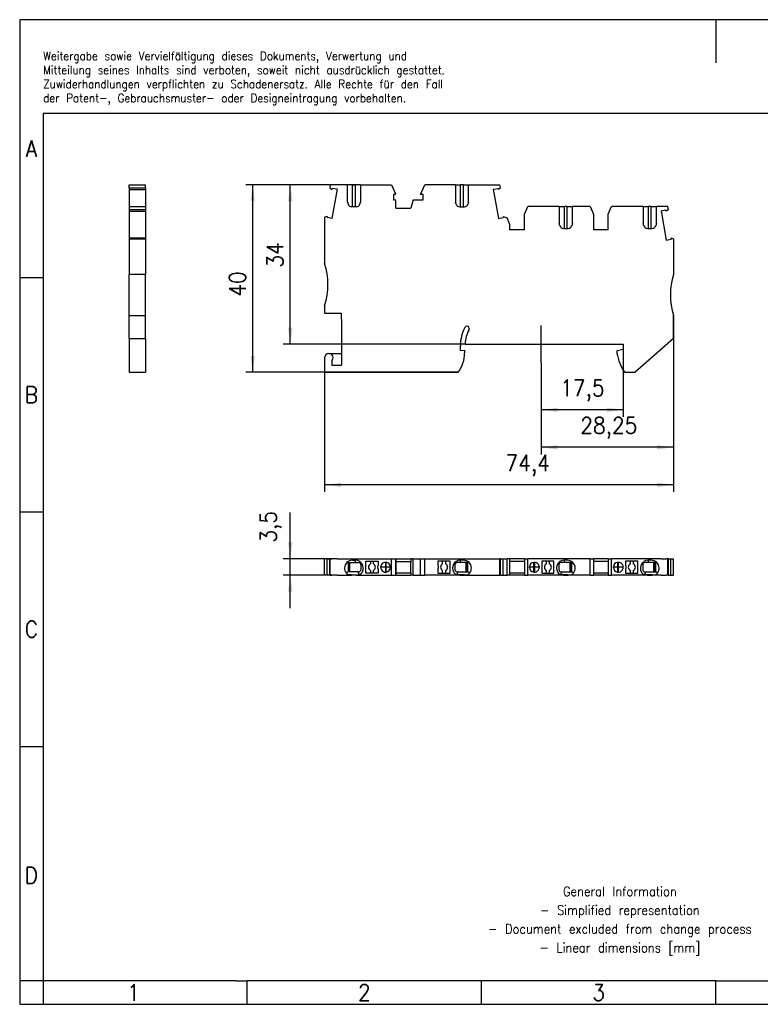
# Model space of a CAD drawing. Header units: millimetres. Extents: x -227 to 70, y -10 to 200.
# Tile 1 of 5: x -227 to -69, y -10 to 200. Entities that reach past the tile are written whole.
import ezdxf

# ---------------------------------------------------------------- set-up
doc = ezdxf.new("R2010")
doc.units = ezdxf.units.MM
doc.linetypes.add('DOT_CENTER', pattern=[14, 12, -1, 0, -1])
doc.layers.add('1', color=7, linetype='Continuous')
doc.styles.add('CONVERTER_11', font='txt.shx', dxfattribs={"width": 0.9})
doc.dimstyles.new('ME10_DIM_10', dxfattribs={"dimtxt": 3.5, "dimasz": 3.5, "dimexe": 1.5, "dimexo": 0, "dimgap": 1.5, "dimtad": 1, "dimdec": 4, "dimdsep": 46, "dimtxsty": 'CONVERTER_11', "dimsah": 1, "dimcen": 0.09, "dimclrd": 2, "dimclre": 2, "dimclrt": 3, "dimadec": 0, "dimazin": 0, "dimtfac": 1, "dimtdec": 4, "dimtix": 1, "dimtmove": 0, "dimatfit": 3, "dimfxl": 1, "dimtolj": 1, "dimtzin": 0, "dimarcsym": 0})
doc.dimstyles.new('ME10_DIM_11', dxfattribs={"dimtxt": 3.5, "dimasz": 3.5, "dimexe": 1.5, "dimexo": 0, "dimgap": 1.5, "dimtad": 1, "dimdec": 4, "dimdsep": 46, "dimtxsty": 'CONVERTER_11', "dimsah": 1, "dimcen": 0.09, "dimclrd": 2, "dimclre": 2, "dimclrt": 3, "dimadec": 0, "dimazin": 0, "dimtfac": 1, "dimtdec": 4, "dimtix": 1, "dimtmove": 0, "dimatfit": 3, "dimfxl": 1, "dimtolj": 1, "dimtzin": 0, "dimarcsym": 0})
doc.dimstyles.new('ME10_DIM_12', dxfattribs={"dimtxt": 3.5, "dimasz": 3.5, "dimexe": 1.5, "dimexo": 0, "dimgap": 1.5, "dimtad": 1, "dimdec": 4, "dimdsep": 46, "dimtxsty": 'CONVERTER_11', "dimsah": 1, "dimcen": 0.09, "dimclrd": 2, "dimclre": 2, "dimclrt": 3, "dimadec": 0, "dimazin": 0, "dimtfac": 1, "dimtdec": 4, "dimtix": 1, "dimtmove": 0, "dimatfit": 3, "dimfxl": 1, "dimtolj": 1, "dimtzin": 0, "dimarcsym": 0})
doc.dimstyles.new('ME10_DIM_13', dxfattribs={"dimtxt": 3.5, "dimasz": 3.5, "dimexe": 1.5, "dimexo": 0, "dimgap": 1.5, "dimtad": 1, "dimdec": 4, "dimdsep": 46, "dimtxsty": 'CONVERTER_11', "dimsah": 1, "dimcen": 0.09, "dimclrd": 2, "dimclre": 2, "dimclrt": 3, "dimadec": 0, "dimazin": 0, "dimtfac": 1, "dimtdec": 4, "dimtix": 1, "dimtmove": 0, "dimatfit": 3, "dimfxl": 1, "dimtolj": 1, "dimtzin": 0, "dimarcsym": 0})
doc.dimstyles.new('ME10_DIM_14', dxfattribs={"dimtxt": 3.5, "dimasz": 3.5, "dimexe": 1.5, "dimexo": 0, "dimgap": 1.5, "dimtad": 1, "dimdec": 4, "dimdsep": 46, "dimtxsty": 'CONVERTER_11', "dimsah": 1, "dimcen": 0.09, "dimclrd": 2, "dimclre": 2, "dimclrt": 3, "dimadec": 0, "dimazin": 0, "dimtfac": 1, "dimtdec": 4, "dimtix": 1, "dimtmove": 0, "dimatfit": 3, "dimfxl": 1, "dimtolj": 1, "dimtzin": 0, "dimarcsym": 0})
doc.dimstyles.new('ME10_DIM_15', dxfattribs={"dimtxt": 3.5, "dimasz": 3.5, "dimexe": 1.5, "dimexo": 0, "dimgap": 1.5, "dimtad": 1, "dimdec": 4, "dimdsep": 46, "dimtxsty": 'CONVERTER_11', "dimsah": 1, "dimcen": 0.09, "dimclrd": 2, "dimclre": 2, "dimclrt": 3, "dimadec": 0, "dimazin": 0, "dimtfac": 1, "dimtdec": 4, "dimtix": 1, "dimtmove": 0, "dimatfit": 3, "dimfxl": 1, "dimtolj": 1, "dimtzin": 0, "dimarcsym": 0})

# ---------------------------------------------------------------- blocks, each defined once
blk = doc.blocks.new('PTIO_1_5_S_3-select__1', base_point=(-161.72, 81.73))
at = {"color": 7, "linetype": 'Continuous'}
for p, q in [((-161.17, 85.23), (-161.72, 85.23)), ((-161.72, 81.73), (-161.72, 85.23)), ((-161.17, 85.23), (-160.63, 85.23)), ((-161.17, 81.73), (-161.17, 85.23)), ((-160.52, 85.23), (-160.63, 85.23)), ((-160.63, 81.73), (-160.63, 85.23)), ((-160.52, 85.23), (-160.16, 85.23)), ((-160.52, 81.73), (-160.52, 85.23)), ((-159.06, 85.23), (-160.16, 85.23)), ((-159.06, 85.23), (-147.46, 85.23)), ((-156.97, 84.43), (-156.67, 84.43)), ((-156.67, 84.43), (-156.67, 82.43)), ((-156.67, 84.43), (-156.52, 84.43)), ((-156.52, 82.43), (-156.52, 84.43)), ((-156.52, 84.43), (-156.37, 84.43)), ((-156.37, 84.43), (-155.17, 84.43)), ((-156.37, 82.43), (-156.37, 84.43)), ((-155.77, 84.93), (-155.17, 84.93)), ((-155.17, 84.43), (-154.47, 84.43)), ((-152.92, 82.13), (-152.92, 84.73)), ((-152.92, 84.73), (-151.93, 84.73)), ((-151.93, 84.73), (-151.93, 84.12)), ((-151.93, 84.73), (-151.33, 84.73)), ((-151.33, 84.12), (-151.33, 84.73)), ((-151.33, 84.73), (-150.32, 84.73)), ((-150.32, 84.73), (-150.32, 83.78)), ((-148.63, 82.39), (-148.63, 84.48)), ((-147.46, 81.73), (-147.46, 85.23)), ((-147.46, 85.23), (-146.63, 85.23)), ((-146.63, 85.23), (-146.63, 81.73)), ((-146.63, 85.23), (-146.52, 85.23)), ((-146.52, 85.23), (-146.52, 84.61)), ((-146.52, 85.23), (-143.36, 85.23)), ((-146.52, 84.61), (-146.52, 82.26)), ((-143.36, 84.61), (-146.52, 84.61)), ((-143.36, 85.23), (-143.36, 84.61)), ((-142.87, 85.23), (-143.36, 85.23)), ((-143.36, 82.26), (-143.36, 84.61)), ((-142.87, 81.73), (-142.87, 85.23)), ((-142.87, 85.23), (-141.27, 85.23)), ((-141.27, 81.73), (-141.27, 85.23)), ((-141.27, 85.23), (-140.74, 85.23)), ((-140.74, 85.23), (-140.35, 85.23)), ((-140.35, 81.73), (-140.35, 85.23)), ((-140.35, 85.23), (-125.77, 85.23)), ((-137.57, 84.73), (-137.57, 83.78)), ((-136.55, 84.73), (-137.57, 84.73)), ((-136.55, 84.12), (-136.55, 84.73)), ((-135.95, 84.73), (-136.55, 84.73)), ((-135.95, 84.73), (-135.95, 84.12)), ((-134.97, 84.73), (-135.95, 84.73)), ((-134.97, 82.13), (-134.97, 84.73)), ((-132.12, 84.93), (-132.72, 84.93)), ((-131.52, 84.43), (-132.72, 84.43)), ((-131.52, 82.43), (-131.52, 84.43)), ((-131.36, 84.43), (-131.52, 84.43)), ((-131.36, 82.43), (-131.36, 84.43)), ((-131.22, 84.43), (-131.36, 84.43)), ((-131.22, 84.43), (-131.22, 82.43)), ((-130.91, 84.43), (-131.22, 84.43)), ((-125.77, 85.23), (-124.67, 85.23)), ((-124.67, 85.23), (-124.32, 85.23)), ((-124.32, 81.73), (-124.32, 85.23)), ((-124.2, 85.23), (-124.32, 85.23)), ((-124.2, 81.73), (-124.2, 85.23)), ((-124.2, 85.23), (-123.67, 85.23)), ((-123.67, 81.73), (-123.67, 85.23)), ((-123.67, 85.23), (-122.81, 85.23)), ((-122.81, 81.73), (-122.81, 85.23)), ((-122.27, 85.23), (-122.81, 85.23)), ((-122.27, 85.23), (-122.27, 84.68)), ((-119.12, 85.23), (-122.27, 85.23)), ((-122.27, 84.68), (-122.27, 82.26)), ((-119.12, 84.68), (-122.27, 84.68)), ((-119.12, 85.23), (-119.12, 84.68)), ((-119.12, 85.23), (-118.4, 85.23)), ((-119.12, 84.68), (-119.12, 82.26)), ((-105.09, 85.23), (-118.4, 85.23)), ((-118.4, 81.73), (-118.4, 85.23)), ((-117.14, 84.47), (-117.14, 82.39)), ((-115.42, 84.73), (-115.42, 83.78)), ((-114.4, 84.73), (-115.42, 84.73)), ((-114.4, 84.12), (-114.4, 84.73)), ((-113.8, 84.73), (-114.4, 84.73)), ((-113.8, 84.73), (-113.8, 84.12)), ((-112.82, 84.73), (-113.8, 84.73)), ((-112.82, 82.13), (-112.82, 84.73)), ((-109.97, 84.93), (-110.57, 84.93)), ((-109.37, 84.43), (-110.57, 84.43)), ((-109.21, 84.43), (-109.37, 84.43)), ((-109.37, 82.43), (-109.37, 84.43)), ((-109.07, 84.43), (-109.21, 84.43)), ((-109.21, 82.43), (-109.21, 84.43)), ((-108.76, 84.43), (-109.07, 84.43)), ((-109.07, 84.43), (-109.07, 82.43)), ((-105.09, 81.73), (-105.09, 85.23)), ((-105.09, 85.23), (-104.37, 85.23)), ((-104.37, 85.23), (-104.37, 84.68)), ((-101.22, 85.23), (-104.37, 85.23)), ((-104.37, 84.68), (-104.37, 82.26)), ((-101.22, 84.68), (-104.37, 84.68)), ((-101.22, 85.23), (-101.22, 84.68)), ((-101.22, 85.23), (-100.5, 85.23)), ((-101.22, 84.68), (-101.22, 82.26)), ((-100.5, 81.73), (-100.5, 85.23)), ((-89.97, 85.23), (-100.5, 85.23)), ((-99.24, 84.47), (-99.24, 82.39)), ((-96.5, 84.73), (-97.52, 84.73)), ((-97.52, 84.73), (-97.52, 83.78)), ((-96.5, 84.12), (-96.5, 84.73)), ((-95.9, 84.73), (-96.5, 84.73)), ((-95.9, 84.73), (-95.9, 84.12)), ((-94.92, 84.73), (-95.9, 84.73)), ((-94.92, 82.13), (-94.92, 84.73)), ((-92.07, 84.93), (-92.67, 84.93)), ((-91.47, 84.43), (-92.67, 84.43)), ((-91.47, 82.43), (-91.47, 84.43)), ((-91.31, 84.43), (-91.47, 84.43)), ((-91.31, 82.43), (-91.31, 84.43)), ((-91.17, 84.43), (-91.31, 84.43)), ((-91.17, 84.43), (-91.17, 82.43)), ((-90.86, 84.43), (-91.17, 84.43)), ((-89.97, 85.23), (-88.87, 85.23)), ((-88.52, 85.23), (-88.87, 85.23)), ((-88.41, 85.23), (-88.52, 85.23)), ((-88.52, 81.73), (-88.52, 85.23)), ((-88.41, 81.73), (-88.41, 85.23)), ((-88.41, 85.23), (-87.87, 85.23)), ((-87.87, 81.73), (-87.87, 85.23)), ((-87.87, 85.23), (-87.82, 85.23)), ((-87.82, 85.23), (-87.32, 85.23)), ((-87.32, 81.73), (-87.32, 85.23)), ((-157.08, 82.16), (-156.76, 82.43)), ((-156.87, 81.73), (-156.87, 81.94)), ((-156.67, 82.43), (-156.76, 82.43)), ((-156.52, 82.43), (-156.67, 82.43)), ((-156.37, 82.43), (-156.52, 82.43)), ((-154.65, 82.43), (-156.37, 82.43)), ((-154.65, 82.43), (-154.47, 82.43)), ((-154.07, 81.94), (-154.07, 81.73)), ((-151.93, 82.13), (-152.92, 82.13)), ((-151.93, 82.75), (-151.93, 82.13)), ((-151.33, 82.13), (-151.93, 82.13)), ((-151.33, 82.13), (-151.33, 82.75)), ((-150.32, 82.13), (-151.33, 82.13)), ((-150.32, 83.78), (-150.42, 83.68)), ((-150.42, 83.68), (-150.42, 83.18)), ((-150.42, 83.18), (-150.32, 83.08)), ((-150.32, 83.08), (-150.32, 82.13)), ((-146.52, 82.26), (-146.52, 81.73)), ((-146.52, 82.26), (-143.36, 82.26)), ((-143.36, 82.26), (-143.36, 81.73)), ((-137.47, 83.68), (-137.57, 83.78)), ((-137.57, 83.08), (-137.47, 83.18)), ((-137.57, 83.08), (-137.57, 82.13)), ((-137.57, 82.13), (-136.55, 82.13)), ((-137.47, 83.18), (-137.47, 83.68)), ((-136.55, 82.13), (-136.55, 82.75)), ((-136.55, 82.13), (-135.95, 82.13)), ((-135.95, 82.75), (-135.95, 82.13)), ((-135.95, 82.13), (-134.97, 82.13)), ((-133.82, 81.94), (-133.82, 81.73)), ((-133.24, 82.43), (-131.52, 82.43)), ((-131.52, 82.43), (-131.36, 82.43)), ((-131.36, 82.43), (-131.22, 82.43)), ((-131.22, 82.43), (-131.13, 82.43)), ((-130.8, 82.16), (-131.13, 82.43)), ((-131.02, 81.73), (-131.02, 81.94)), ((-122.27, 82.26), (-119.12, 82.26)), ((-122.27, 82.26), (-122.27, 81.73)), ((-119.12, 82.26), (-119.12, 81.73)), ((-115.32, 83.68), (-115.42, 83.78)), ((-115.42, 83.08), (-115.32, 83.18)), ((-115.42, 83.08), (-115.42, 82.13)), ((-115.42, 82.13), (-114.4, 82.13)), ((-115.32, 83.18), (-115.32, 83.68)), ((-114.4, 82.13), (-114.4, 82.75)), ((-114.4, 82.13), (-113.8, 82.13)), ((-113.8, 82.75), (-113.8, 82.13)), ((-113.8, 82.13), (-112.82, 82.13)), ((-111.67, 81.94), (-111.67, 81.73)), ((-111.09, 82.43), (-109.37, 82.43)), ((-109.37, 82.43), (-109.21, 82.43)), ((-109.21, 82.43), (-109.07, 82.43)), ((-109.07, 82.43), (-108.98, 82.43)), ((-108.65, 82.16), (-108.98, 82.43)), ((-108.87, 81.73), (-108.87, 81.94)), ((-104.37, 82.26), (-104.37, 81.73)), ((-104.37, 82.26), (-101.22, 82.26)), ((-101.22, 82.26), (-101.22, 81.73)), ((-97.42, 83.68), (-97.52, 83.78)), ((-97.52, 83.08), (-97.42, 83.18)), ((-97.52, 83.08), (-97.52, 82.13)), ((-97.52, 82.13), (-96.5, 82.13)), ((-97.42, 83.18), (-97.42, 83.68)), ((-96.5, 82.13), (-96.5, 82.75)), ((-96.5, 82.13), (-95.9, 82.13)), ((-95.9, 82.75), (-95.9, 82.13)), ((-95.9, 82.13), (-94.92, 82.13)), ((-93.77, 81.94), (-93.77, 81.73)), ((-93.19, 82.43), (-91.47, 82.43)), ((-91.47, 82.43), (-91.31, 82.43)), ((-91.31, 82.43), (-91.17, 82.43)), ((-91.17, 82.43), (-91.08, 82.43)), ((-90.75, 82.16), (-91.08, 82.43)), ((-90.97, 81.73), (-90.97, 81.94)), ((-161.17, 81.73), (-161.72, 81.73)), ((-160.63, 81.73), (-161.17, 81.73)), ((-160.52, 81.73), (-160.63, 81.73)), ((-160.52, 81.73), (-160.16, 81.73)), ((-159.06, 81.73), (-160.16, 81.73)), ((-159.06, 81.73), (-156.87, 81.73)), ((-156.87, 81.73), (-156.74, 81.73)), ((-156.74, 81.73), (-155.97, 81.73)), ((-155.97, 81.8), (-156.69, 81.8)), ((-155.97, 81.8), (-154.96, 81.8)), ((-154.96, 81.73), (-155.97, 81.73)), ((-154.96, 81.8), (-154.25, 81.8)), ((-154.96, 81.73), (-154.2, 81.73)), ((-154.2, 81.73), (-154.07, 81.73)), ((-154.07, 81.73), (-147.46, 81.73)), ((-147.46, 81.73), (-146.63, 81.73)), ((-146.63, 81.73), (-146.52, 81.73)), ((-146.52, 81.73), (-143.36, 81.73)), ((-142.87, 81.73), (-143.36, 81.73)), ((-142.87, 81.73), (-141.27, 81.73)), ((-141.27, 81.73), (-140.74, 81.73)), ((-140.74, 81.73), (-140.35, 81.73)), ((-133.82, 81.73), (-140.35, 81.73)), ((-133.69, 81.73), (-133.82, 81.73)), ((-132.92, 81.73), (-133.69, 81.73)), ((-132.92, 81.8), (-133.64, 81.8)), ((-131.91, 81.8), (-132.92, 81.8)), ((-132.92, 81.73), (-131.91, 81.73)), ((-131.91, 81.8), (-131.2, 81.8)), ((-131.91, 81.73), (-131.87, 81.73)), ((-131.76, 81.73), (-131.87, 81.73)), ((-131.76, 81.73), (-131.15, 81.73)), ((-131.15, 81.73), (-131.02, 81.73)), ((-131.02, 81.73), (-125.77, 81.73)), ((-125.77, 81.73), (-124.67, 81.73)), ((-124.67, 81.73), (-124.32, 81.73)), ((-124.2, 81.73), (-124.32, 81.73)), ((-124.2, 81.73), (-123.67, 81.73)), ((-123.67, 81.73), (-122.81, 81.73)), ((-122.27, 81.73), (-122.81, 81.73)), ((-119.12, 81.73), (-122.27, 81.73)), ((-119.12, 81.73), (-118.4, 81.73)), ((-111.67, 81.73), (-118.4, 81.73)), ((-111.54, 81.73), (-111.67, 81.73)), ((-110.77, 81.73), (-111.54, 81.73)), ((-110.77, 81.8), (-111.49, 81.8)), ((-109.76, 81.8), (-110.77, 81.8)), ((-110.77, 81.73), (-109.76, 81.73)), ((-109.76, 81.8), (-109.05, 81.8)), ((-109, 81.73), (-109.76, 81.73)), ((-108.87, 81.73), (-109, 81.73)), ((-105.09, 81.73), (-108.87, 81.73)), ((-105.09, 81.73), (-104.37, 81.73)), ((-101.22, 81.73), (-104.37, 81.73)), ((-101.22, 81.73), (-100.5, 81.73)), ((-93.77, 81.73), (-100.5, 81.73)), ((-93.64, 81.73), (-93.77, 81.73)), ((-92.87, 81.73), (-93.64, 81.73)), ((-92.87, 81.8), (-93.59, 81.8)), ((-91.86, 81.8), (-92.87, 81.8)), ((-92.87, 81.73), (-91.86, 81.73)), ((-91.86, 81.8), (-91.15, 81.8)), ((-91.1, 81.73), (-91.86, 81.73)), ((-90.97, 81.73), (-91.1, 81.73)), ((-89.97, 81.73), (-90.97, 81.73)), ((-89.97, 81.73), (-88.87, 81.73)), ((-88.52, 81.73), (-88.87, 81.73)), ((-88.41, 81.73), (-88.52, 81.73)), ((-88.41, 81.73), (-87.87, 81.73)), ((-87.87, 81.73), (-87.82, 81.73)), ((-87.82, 81.73), (-87.32, 81.73))]:
    blk.add_line(p, q, dxfattribs=at)
at = {"color": 2, "linetype": 'Continuous'}
for p, q in [((-155.17, 84.43), (-155.17, 84.93)), ((-132.72, 84.43), (-132.72, 84.93)), ((-110.57, 84.43), (-110.57, 84.93)), ((-92.67, 84.43), (-92.67, 84.93)), ((-156.74, 81.84), (-156.74, 81.73)), ((-155.97, 81.8), (-155.97, 81.73)), ((-154.96, 81.8), (-154.96, 81.73)), ((-154.2, 81.84), (-154.2, 81.73)), ((-133.69, 81.84), (-133.69, 81.73)), ((-132.92, 81.8), (-132.92, 81.73)), ((-131.91, 81.8), (-131.91, 81.73)), ((-131.15, 81.84), (-131.15, 81.73)), ((-111.54, 81.84), (-111.54, 81.73)), ((-110.77, 81.8), (-110.77, 81.73)), ((-109.76, 81.8), (-109.76, 81.73)), ((-109, 81.84), (-109, 81.73)), ((-93.64, 81.84), (-93.64, 81.73)), ((-92.87, 81.8), (-92.87, 81.73)), ((-91.86, 81.8), (-91.86, 81.73)), ((-91.1, 81.84), (-91.1, 81.73))]:
    blk.add_line(p, q, dxfattribs=at)
at = {"color": 7, "linetype": 'Continuous'}
for centre, radius, start, end in [((-155.77, 83.23), 1.7, 135.0991, 219.2284), ((-155.77, 83.23), 1.7, 90, 135.0991), ((-155.17, 83.23), 1.7, 310.3202, 90), ((-154.47, 83.93), 0.5, 0, 90), ((-151.63, 83.43), 0.75, 113.5782, 246.4218), ((-151.63, 83.43), 0.75, 293.5782, 66.4218), ((-148.74, 83.43), 1.05, 83.9559, 276.0441), ((-148.74, 83.43), 1.05, 0, 83.9559), ((-136.25, 83.43), 0.75, 113.5782, 246.4218), ((-136.25, 83.43), 0.75, 293.5782, 66.4218), ((-132.72, 83.23), 1.7, 90, 229.6798), ((-133.42, 83.93), 0.5, 90, 180), ((-132.12, 83.23), 1.7, 44.9009, 90), ((-132.12, 83.23), 1.7, 320.7716, 44.9009), ((-116.99, 83.43), 1.05, 97.8411, 180), ((-116.99, 83.43), 1.05, 262.1589, 97.8411), ((-114.1, 83.43), 0.75, 113.5782, 246.4218), ((-114.1, 83.43), 0.75, 293.5782, 66.4218), ((-110.57, 83.23), 1.7, 90, 229.6798), ((-111.27, 83.93), 0.5, 90, 180), ((-109.97, 83.23), 1.7, 44.9009, 90), ((-109.97, 83.23), 1.7, 320.7716, 44.9009), ((-99.09, 83.43), 1.05, 97.8411, 180), ((-99.09, 83.43), 1.05, 262.1589, 97.8411), ((-96.2, 83.43), 0.75, 113.5782, 246.4218), ((-96.2, 83.43), 0.75, 293.5782, 66.4218), ((-92.67, 83.23), 1.7, 90, 229.6798), ((-93.37, 83.93), 0.5, 90, 180), ((-92.07, 83.23), 1.7, 44.9009, 90), ((-92.07, 83.23), 1.7, 320.7716, 44.9009), ((-155.77, 83.23), 1.7, 219.2284, 229.6798), ((-155.77, 83.23), 1.7, 229.6798, 235.2003), ((-154.47, 82.93), 0.5, 270, 0), ((-155.17, 83.23), 1.7, 304.7997, 310.3202), ((-148.74, 83.43), 1.05, 276.0441, 0), ((-133.42, 82.93), 0.5, 180, 270), ((-132.72, 83.23), 1.7, 229.6798, 235.2003), ((-132.12, 83.23), 1.7, 304.7997, 310.3202), ((-132.12, 83.23), 1.7, 310.3202, 320.7716), ((-116.99, 83.43), 1.05, 180, 262.1589), ((-111.27, 82.93), 0.5, 180, 270), ((-110.57, 83.23), 1.7, 229.6798, 235.2003), ((-109.97, 83.23), 1.7, 304.7997, 310.3202), ((-109.97, 83.23), 1.7, 310.3202, 320.7716), ((-99.09, 83.43), 1.05, 180, 262.1589), ((-93.37, 82.93), 0.5, 180, 270), ((-92.67, 83.23), 1.7, 229.6798, 235.2003), ((-92.07, 83.23), 1.7, 304.7997, 310.3202), ((-92.07, 83.23), 1.7, 310.3202, 320.7716)]:
    blk.add_arc(centre, radius, start, end, dxfattribs=at)
for points, knots in [([(-132.72, 84.43), (-132.78, 84.43), (-132.91, 84.43), (-133.09, 84.43), (-133.26, 84.43), (-133.37, 84.43), (-133.42, 84.43)], [0, 0, 0, 0, 0.194707, 0.3781952, 0.5456957, 0.7, 0.7, 0.7, 0.7]), ([(-110.57, 84.43), (-110.63, 84.43), (-110.76, 84.43), (-110.94, 84.43), (-111.11, 84.43), (-111.22, 84.43), (-111.27, 84.43)], [0, 0, 0, 0, 0.194707, 0.3781952, 0.5456957, 0.7, 0.7, 0.7, 0.7]), ([(-92.67, 84.43), (-92.73, 84.43), (-92.86, 84.43), (-93.04, 84.43), (-93.21, 84.43), (-93.32, 84.43), (-93.37, 84.43)], [0, 0, 0, 0, 0.194707, 0.3781952, 0.5456957, 0.7, 0.7, 0.7, 0.7]), ([(-154.25, 81.8), (-154.28, 81.86), (-154.35, 81.96), (-154.45, 82.12), (-154.55, 82.28), (-154.62, 82.38), (-154.65, 82.43)], [0, 0, 0, 0, 0.186489, 0.372979, 0.5745124, 0.7459637, 0.7459637, 0.7459637, 0.7459637]), ([(-153.97, 83.93), (-153.97, 83.9), (-153.97, 83.82), (-153.97, 83.71), (-153.97, 83.59), (-153.97, 83.47), (-153.97, 83.33), (-153.97, 83.2), (-153.97, 83.06), (-153.97, 82.98), (-153.97, 82.93)], [0, 0, 0, 0, 0.105835, 0.217601, 0.336729, 0.463301, 0.596913, 0.734019, 0.869655, 1, 1, 1, 1]), ([(-133.92, 83.93), (-133.92, 83.9), (-133.92, 83.82), (-133.92, 83.71), (-133.92, 83.59), (-133.92, 83.47), (-133.92, 83.33), (-133.92, 83.2), (-133.92, 83.06), (-133.92, 82.98), (-133.92, 82.93)], [0, 0, 0, 0, 0.105835, 0.217601, 0.336729, 0.463301, 0.596913, 0.734019, 0.869655, 1, 1, 1, 1]), ([(-133.24, 82.43), (-133.27, 82.38), (-133.33, 82.28), (-133.43, 82.12), (-133.54, 81.96), (-133.6, 81.86), (-133.64, 81.8)], [0, 0, 0, 0, 0.1714514, 0.3729848, 0.5594747, 0.7459637, 0.7459637, 0.7459637, 0.7459637]), ([(-133.42, 82.43), (-133.4, 82.43), (-133.37, 82.43), (-133.33, 82.43), (-133.28, 82.43), (-133.25, 82.43), (-133.24, 82.43)], [0, 0, 0, 0, 0.0434883, 0.0879416, 0.1334217, 0.1801554, 0.1801554, 0.1801554, 0.1801554]), ([(-111.77, 83.93), (-111.77, 83.9), (-111.77, 83.82), (-111.77, 83.71), (-111.77, 83.59), (-111.77, 83.47), (-111.77, 83.33), (-111.77, 83.2), (-111.77, 83.06), (-111.77, 82.98), (-111.77, 82.93)], [0, 0, 0, 0, 0.105835, 0.217601, 0.336729, 0.463301, 0.596913, 0.734019, 0.869655, 1, 1, 1, 1]), ([(-111.09, 82.43), (-111.12, 82.38), (-111.18, 82.28), (-111.28, 82.12), (-111.39, 81.96), (-111.45, 81.86), (-111.49, 81.8)], [0, 0, 0, 0, 0.1714514, 0.3729848, 0.5594747, 0.7459637, 0.7459637, 0.7459637, 0.7459637]), ([(-111.27, 82.43), (-111.25, 82.43), (-111.22, 82.43), (-111.18, 82.43), (-111.13, 82.43), (-111.1, 82.43), (-111.09, 82.43)], [0, 0, 0, 0, 0.0434883, 0.0879416, 0.1334217, 0.1801554, 0.1801554, 0.1801554, 0.1801554]), ([(-93.87, 83.93), (-93.87, 83.9), (-93.87, 83.82), (-93.87, 83.71), (-93.87, 83.59), (-93.87, 83.47), (-93.87, 83.33), (-93.87, 83.2), (-93.87, 83.06), (-93.87, 82.98), (-93.87, 82.93)], [0, 0, 0, 0, 0.105835, 0.217601, 0.336729, 0.463301, 0.596913, 0.734019, 0.869655, 1, 1, 1, 1]), ([(-93.19, 82.43), (-93.22, 82.38), (-93.28, 82.28), (-93.38, 82.12), (-93.49, 81.96), (-93.55, 81.86), (-93.59, 81.8)], [0, 0, 0, 0, 0.1714515, 0.3729848, 0.5594747, 0.7459637, 0.7459637, 0.7459637, 0.7459637]), ([(-93.37, 82.43), (-93.35, 82.43), (-93.32, 82.43), (-93.28, 82.43), (-93.23, 82.43), (-93.2, 82.43), (-93.19, 82.43)], [0, 0, 0, 0, 0.0434883, 0.0879416, 0.1334217, 0.1801554, 0.1801554, 0.1801554, 0.1801554]), ([(-156.74, 81.84), (-156.73, 81.83), (-156.73, 81.83), (-156.71, 81.82), (-156.7, 81.81), (-156.69, 81.81), (-156.69, 81.8)], [0, 0, 0, 0, 0.01386449, 0.02771691, 0.04462305, 0.06152397, 0.06152397, 0.06152397, 0.06152397]), ([(-154.2, 81.84), (-154.2, 81.83), (-154.21, 81.83), (-154.22, 81.82), (-154.23, 81.81), (-154.24, 81.81), (-154.25, 81.8)], [0, 0, 0, 0, 0.01385425, 0.02771696, 0.04462362, 0.06152397, 0.06152397, 0.06152397, 0.06152397]), ([(-133.69, 81.84), (-133.68, 81.83), (-133.68, 81.83), (-133.66, 81.82), (-133.65, 81.81), (-133.64, 81.81), (-133.64, 81.8)], [0, 0, 0, 0, 0.0138521, 0.02771696, 0.04461733, 0.06152397, 0.06152397, 0.06152397, 0.06152397]), ([(-131.15, 81.84), (-131.15, 81.83), (-131.16, 81.83), (-131.17, 81.82), (-131.18, 81.81), (-131.19, 81.81), (-131.2, 81.8)], [0, 0, 0, 0, 0.01385453, 0.02771691, 0.04461689, 0.06152397, 0.06152397, 0.06152397, 0.06152397]), ([(-111.54, 81.84), (-111.53, 81.83), (-111.53, 81.83), (-111.51, 81.82), (-111.5, 81.81), (-111.49, 81.81), (-111.49, 81.8)], [0, 0, 0, 0, 0.01386069, 0.02771696, 0.04462444, 0.06152409, 0.06152409, 0.06152409, 0.06152409]), ([(-109, 81.84), (-109, 81.83), (-109.01, 81.83), (-109.02, 81.82), (-109.03, 81.81), (-109.04, 81.81), (-109.05, 81.8)], [0, 0, 0, 0, 0.01386607, 0.02771691, 0.04462039, 0.06152397, 0.06152397, 0.06152397, 0.06152397]), ([(-93.64, 81.84), (-93.63, 81.83), (-93.63, 81.83), (-93.61, 81.82), (-93.6, 81.81), (-93.59, 81.81), (-93.59, 81.8)], [0, 0, 0, 0, 0.0138624, 0.02771696, 0.04461567, 0.06152397, 0.06152397, 0.06152397, 0.06152397]), ([(-91.1, 81.84), (-91.1, 81.83), (-91.11, 81.83), (-91.12, 81.82), (-91.13, 81.81), (-91.14, 81.81), (-91.15, 81.8)], [0, 0, 0, 0, 0.01385884, 0.02771691, 0.04462044, 0.06152397, 0.06152397, 0.06152397, 0.06152397])]:
    blk.add_open_spline(points, degree=3, knots=knots, dxfattribs=at)
at = {"layer": '1', "color": 2, "linetype": 'DOT_CENTER'}
for p, q in [((-148.74, 84.59), (-148.74, 82.28)), ((-116.99, 84.59), (-116.99, 82.28)), ((-99.09, 84.59), (-99.09, 82.28)), ((-147.59, 83.43), (-149.9, 83.43)), ((-115.84, 83.43), (-118.15, 83.43)), ((-97.94, 83.43), (-100.25, 83.43))]:
    blk.add_line(p, q, dxfattribs=at)
blk = doc.blocks.new('*D17')
at = {"layer": '1', "color": 2, "linetype": 'Continuous'}
for p, q in [((-169.06, 85.23), (-169.06, 95.12)), ((-159.06, 85.23), (-170.56, 85.23)), ((-169.06, 81.73), (-169.06, 85.23)), ((-159.06, 81.73), (-170.56, 81.73)), ((-169.06, 74.73), (-169.06, 81.73))]:
    blk.add_line(p, q, dxfattribs=at)
at = {"layer": '1', "color": 2}
for points in [[(-169.52, 88.73), (-168.6, 88.73), (-169.06, 85.23)], [(-168.6, 78.23), (-169.52, 78.23), (-169.06, 81.73)]]:
    blk.add_solid(points, dxfattribs=at)
at = {"layer": '1', "color": 3, "insert": (-170.91, 88.65), "char_height": 3.5, "attachment_point": 7, "rotation": 90, "line_spacing_factor": 0.60024, "style": 'CONVERTER_11'}
blk.add_mtext('3,5', dxfattribs=at)
blk = doc.blocks.new('PTIO_1_5_S_3-select__5', base_point=(-203.42, 125))
at = {"color": 7, "linetype": 'Continuous'}
for p, q in [((-203.42, 165), (-199.92, 165)), ((-203.42, 164.35), (-203.42, 165)), ((-203.42, 164.35), (-203.42, 164.04)), ((-203.42, 164.35), (-199.92, 164.35)), ((-203.42, 164.04), (-203.42, 163.96)), ((-203.42, 163.96), (-203.42, 160.4)), ((-203.42, 163.96), (-199.92, 163.96)), ((-199.92, 164.35), (-199.92, 165)), ((-199.92, 164.35), (-199.92, 164.04)), ((-199.92, 164.04), (-199.92, 163.96)), ((-199.92, 163.96), (-199.92, 160.4)), ((-203.42, 160.4), (-203.42, 159.74)), ((-203.42, 160.4), (-199.92, 160.4)), ((-203.42, 159.74), (-203.42, 159.44)), ((-203.42, 159.74), (-199.92, 159.74)), ((-199.92, 160.4), (-199.92, 159.74)), ((-199.92, 159.74), (-199.92, 159.44)), ((-203.42, 159.44), (-203.42, 159.36)), ((-203.42, 159.36), (-203.42, 153.66)), ((-203.42, 159.36), (-199.92, 159.36)), ((-199.92, 159.44), (-199.92, 159.36)), ((-199.92, 159.36), (-199.92, 153.66)), ((-203.42, 153.66), (-203.42, 153.46)), ((-203.42, 153.66), (-199.92, 153.66)), ((-203.42, 153.46), (-203.42, 153.21)), ((-203.42, 153.46), (-199.92, 153.46)), ((-199.92, 153.66), (-199.92, 153.46)), ((-199.92, 153.46), (-199.92, 153.21)), ((-203.42, 153.21), (-203.42, 145.88)), ((-199.92, 153.21), (-199.92, 145.88)), ((-203.42, 137.12), (-203.42, 145.88)), ((-199.92, 145.88), (-203.42, 145.88)), ((-199.92, 137.12), (-199.92, 145.88)), ((-203.42, 132.2), (-203.42, 137.12)), ((-203.42, 137.12), (-199.92, 137.12)), ((-199.92, 132.2), (-199.92, 137.12)), ((-203.42, 132.2), (-203.42, 125)), ((-203.42, 132.2), (-199.92, 132.2)), ((-199.92, 132.2), (-199.92, 125)), ((-203.42, 125), (-199.92, 125))]:
    blk.add_line(p, q, dxfattribs=at)
blk = doc.blocks.new('SA_Rechts1', base_point=(-201.67, 145))
blk.add_blockref('PTIO_1_5_S_3-select__5', (-203.42, 125))
blk = doc.blocks.new('PTIO_1_5_S_3-select__6', base_point=(-161.72, 125))
at = {"color": 7, "linetype": 'Continuous'}
for p, q in [((-160.52, 165), (-160.63, 164.35)), ((-160.63, 164.35), (-160.16, 163.96)), ((-156.87, 165), (-160.52, 165)), ((-160.16, 163.96), (-160.12, 164.22)), ((-159.06, 164.04), (-160.16, 157.81)), ((-159.06, 164.04), (-160.12, 164.22)), ((-156.87, 161.31), (-156.87, 165)), ((-155.77, 165), (-156.87, 165)), ((-155.77, 165), (-155.17, 165)), ((-154.07, 165), (-155.17, 165)), ((-154.07, 165), (-154.07, 161.31)), ((-154.07, 165), (-147.46, 165)), ((-147.46, 165), (-146.63, 163.1)), ((-141.27, 162.89), (-140.35, 165)), ((-133.82, 165), (-140.35, 165)), ((-133.82, 165), (-133.82, 161.31)), ((-133.82, 165), (-132.72, 165)), ((-132.12, 165), (-132.72, 165)), ((-132.12, 165), (-131.02, 165)), ((-131.02, 165), (-124.32, 165)), ((-131.02, 161.31), (-131.02, 165)), ((-125.77, 164.04), (-124.72, 164.22)), ((-125.77, 164.04), (-124.67, 157.81)), ((-124.67, 163.96), (-124.72, 164.22)), ((-124.2, 164.35), (-124.67, 163.96)), ((-124.2, 164.35), (-124.32, 165)), ((-146.63, 162.89), (-147.07, 162.89)), ((-147.07, 162.89), (-147.07, 161.82)), ((-147.07, 161.82), (-146.52, 161.82)), ((-146.63, 162.89), (-146.63, 163.1)), ((-146.52, 160), (-146.52, 161.82)), ((-142.87, 161.82), (-143.36, 160)), ((-142.87, 161.82), (-140.74, 161.82)), ((-140.74, 162.89), (-141.27, 162.89)), ((-140.74, 161.82), (-140.74, 162.89)), ((-156.87, 161.31), (-156.74, 160.87)), ((-155.77, 160.3), (-155.97, 160.3)), ((-155.17, 160.3), (-155.77, 160.3)), ((-154.96, 160.3), (-155.17, 160.3)), ((-154.2, 160.87), (-154.07, 161.31)), ((-146.52, 160), (-143.36, 160)), ((-133.69, 160.87), (-133.82, 161.31)), ((-132.92, 160.3), (-132.72, 160.3)), ((-132.72, 160.3), (-132.12, 160.3)), ((-132.12, 160.3), (-131.91, 160.3)), ((-131.02, 161.31), (-131.15, 160.87)), ((-119.12, 158.7), (-118.4, 160.4)), ((-111.67, 160.4), (-118.4, 160.4)), ((-111.67, 160.4), (-111.67, 156.71)), ((-111.67, 160.4), (-110.57, 160.4)), ((-109.97, 160.4), (-110.57, 160.4)), ((-109.97, 160.4), (-108.87, 160.4)), ((-105.09, 160.4), (-108.87, 160.4)), ((-108.87, 156.71), (-108.87, 160.4)), ((-105.09, 160.4), (-104.37, 158.7)), ((-101.22, 158.7), (-100.5, 160.4)), ((-93.77, 160.4), (-100.5, 160.4)), ((-93.77, 160.4), (-92.67, 160.4)), ((-93.77, 160.4), (-93.77, 156.71)), ((-92.07, 160.4), (-92.67, 160.4)), ((-92.07, 160.4), (-90.97, 160.4)), ((-88.52, 160.4), (-90.97, 160.4)), ((-90.97, 156.71), (-90.97, 160.4)), ((-89.97, 159.44), (-88.92, 159.62)), ((-88.87, 159.36), (-88.92, 159.62)), ((-88.41, 159.74), (-88.87, 159.36)), ((-88.41, 159.74), (-88.52, 160.4)), ((-161.17, 158.26), (-161.72, 158.06)), ((-161.72, 158.06), (-161.72, 148.2)), ((-161.17, 158.26), (-161.21, 157.99)), ((-160.16, 157.81), (-161.21, 157.99)), ((-124.67, 157.81), (-123.62, 157.99)), ((-123.67, 158.26), (-122.81, 157.95)), ((-123.67, 158.26), (-123.62, 157.99)), ((-122.27, 156.66), (-122.81, 157.95)), ((-119.12, 155.4), (-119.12, 158.7)), ((-104.37, 158.7), (-104.37, 155.4)), ((-101.22, 155.4), (-101.22, 158.7)), ((-89.97, 159.44), (-88.87, 153.21)), ((-122.27, 156.66), (-122.27, 155.4)), ((-111.54, 156.27), (-111.67, 156.71)), ((-110.77, 155.7), (-110.57, 155.7)), ((-110.57, 155.7), (-109.97, 155.7)), ((-109.97, 155.7), (-109.76, 155.7)), ((-108.87, 156.71), (-109, 156.27)), ((-93.64, 156.27), (-93.77, 156.71)), ((-92.87, 155.7), (-92.67, 155.7)), ((-92.67, 155.7), (-92.07, 155.7)), ((-92.07, 155.7), (-91.86, 155.7)), ((-90.97, 156.71), (-91.1, 156.27)), ((-119.12, 155.4), (-122.27, 155.4)), ((-101.22, 155.4), (-104.37, 155.4)), ((-88.87, 153.21), (-87.82, 153.39)), ((-87.87, 153.66), (-87.32, 153.46)), ((-87.87, 153.66), (-87.82, 153.39)), ((-87.32, 153.46), (-87.32, 145.88)), ((-161.72, 139.2), (-161.72, 137.6)), ((-161.72, 137.6), (-158.22, 137.6)), ((-158.22, 137.6), (-158.12, 134.95)), ((-87.32, 132.2), (-87.32, 137.12)), ((-158.12, 134.95), (-158.12, 129)), ((-132.77, 129.62), (-132.77, 130.7)), ((-131.76, 131), (-98.07, 131)), ((-98.07, 131), (-98.07, 129.9)), ((-87.32, 132.2), (-95.51, 125)), ((-160.82, 129), (-158.12, 129)), ((-158.12, 129), (-158.12, 126.5)), ((-132.77, 129.62), (-131.87, 129.7)), ((-131.87, 129.7), (-131.87, 129.14)), ((-98.07, 129.9), (-99.37, 129.55)), ((-99.37, 129.55), (-99.37, 129.1)), ((-161.72, 128.1), (-161.72, 125)), ((-160.22, 127.43), (-160.22, 126.5)), ((-160.22, 126.5), (-158.12, 126.5)), ((-161.72, 125), (-133.23, 125)), ((-97.71, 125), (-95.51, 125))]:
    blk.add_line(p, q, dxfattribs=at)
at = {"color": 2, "linetype": 'Continuous'}
for p, q in [((-155.77, 160.3), (-155.77, 165)), ((-155.17, 160.3), (-155.17, 165)), ((-132.72, 160.3), (-132.72, 165)), ((-132.12, 160.3), (-132.12, 165)), ((-110.57, 155.7), (-110.57, 160.4)), ((-109.97, 155.7), (-109.97, 160.4)), ((-92.67, 155.7), (-92.67, 160.4)), ((-92.07, 155.7), (-92.07, 160.4))]:
    blk.add_line(p, q, dxfattribs=at)
at = {"color": 7, "linetype": 'Continuous'}
for centre, radius, start, end in [((-155.97, 161.1), 0.8, 196.578, 270), ((-154.96, 161.1), 0.8, 270, 343.422), ((-132.92, 161.1), 0.8, 196.578, 270), ((-131.91, 161.1), 0.8, 270, 343.422), ((-110.77, 156.5), 0.8, 196.578, 270), ((-109.76, 156.5), 0.8, 270, 343.422), ((-92.87, 156.5), 0.8, 196.578, 270), ((-91.86, 156.5), 0.8, 270, 343.422), ((-176.03, 143.7), 15, 342.5424, 17.4576), ((-72.97, 141.5), 15, 163.0413, 196.9587), ((-124.47, 130.7), 8.3, 152.0988, 180), ((-131.36, 134.35), 0.5, 332.0988, 152.0988), ((-124.47, 130.7), 7.3, 152.0988, 177.6447), ((-160.82, 128.1), 0.9, 90, 180), ((-160.82, 128.1), 0.9, 311.8103, 90), ((-138.87, 129.14), 7, 323.7057, 360), ((-89.97, 130.52), 9.5, 188.5682, 215.4903)]:
    blk.add_arc(centre, radius, start, end, dxfattribs=at)
blk = doc.blocks.new('*D18')
at = {"layer": '1', "color": 2, "linetype": 'Continuous'}
for p, q in [((-98.07, 131), (-98.07, 115.5)), ((-115.57, 127), (-115.57, 115.5)), ((-98.07, 117), (-115.57, 117))]:
    blk.add_line(p, q, dxfattribs=at)
at = {"layer": '1', "color": 2}
for points in [[(-112.07, 117.46), (-112.07, 116.54), (-115.57, 117)], [(-101.57, 116.54), (-101.57, 117.46), (-98.07, 117)]]:
    blk.add_solid(points, dxfattribs=at)
at = {"layer": '1', "color": 3, "insert": (-111.47, 118.85), "char_height": 3.5, "attachment_point": 7, "rotation": 0.0001, "line_spacing_factor": 0.60024, "style": 'CONVERTER_11'}
blk.add_mtext('17,5', dxfattribs=at)
blk = doc.blocks.new('*D19')
at = {"layer": '1', "color": 2, "linetype": 'Continuous'}
for p, q in [((-87.32, 132.2), (-87.32, 107.5)), ((-115.57, 127), (-115.57, 107.5)), ((-87.32, 109), (-115.57, 109))]:
    blk.add_line(p, q, dxfattribs=at)
at = {"layer": '1', "color": 2}
for points in [[(-112.07, 109.46), (-112.07, 108.54), (-115.57, 109)], [(-90.82, 108.54), (-90.82, 109.46), (-87.32, 109)]]:
    blk.add_solid(points, dxfattribs=at)
at = {"layer": '1', "color": 3, "insert": (-107.18, 110.85), "char_height": 3.5, "attachment_point": 7, "rotation": 0.0001, "line_spacing_factor": 0.60024, "style": 'CONVERTER_11'}
blk.add_mtext('28,25', dxfattribs=at)
blk = doc.blocks.new('*D20')
at = {"layer": '1', "color": 2, "linetype": 'Continuous'}
for p, q in [((-87.32, 137.12), (-87.32, 99.5)), ((-161.72, 125), (-161.72, 99.5)), ((-87.32, 101), (-161.72, 101))]:
    blk.add_line(p, q, dxfattribs=at)
at = {"layer": '1', "color": 2}
for points in [[(-158.22, 101.46), (-158.22, 100.54), (-161.72, 101)], [(-90.82, 100.54), (-90.82, 101.46), (-87.32, 101)]]:
    blk.add_solid(points, dxfattribs=at)
at = {"layer": '1', "color": 3, "insert": (-123.13, 102.85), "char_height": 3.5, "attachment_point": 7, "rotation": 0.0001, "line_spacing_factor": 0.60024, "style": 'CONVERTER_11'}
blk.add_mtext('74,4', dxfattribs=at)
blk = doc.blocks.new('*D21')
at = {"layer": '1', "color": 2, "linetype": 'Continuous'}
for p, q in [((-154.07, 165), (-170.56, 165)), ((-169.06, 131), (-169.06, 165)), ((-131.76, 131), (-170.56, 131))]:
    blk.add_line(p, q, dxfattribs=at)
at = {"layer": '1', "color": 2}
for points in [[(-168.6, 161.5), (-169.52, 161.5), (-169.06, 165)], [(-169.52, 134.5), (-168.6, 134.5), (-169.06, 131)]]:
    blk.add_solid(points, dxfattribs=at)
at = {"layer": '1', "color": 3, "insert": (-170.56, 147.34), "char_height": 3.5, "attachment_point": 7, "rotation": 90, "line_spacing_factor": 0.60024, "style": 'CONVERTER_11'}
blk.add_mtext('34', dxfattribs=at)
blk = doc.blocks.new('*D22')
at = {"layer": '1', "color": 2, "linetype": 'Continuous'}
for p, q in [((-154.07, 165), (-178.56, 165)), ((-177.06, 125), (-177.06, 165)), ((-133.23, 125), (-178.56, 125))]:
    blk.add_line(p, q, dxfattribs=at)
at = {"layer": '1', "color": 2}
for points in [[(-176.6, 161.5), (-177.52, 161.5), (-177.06, 165)], [(-177.52, 128.5), (-176.6, 128.5), (-177.06, 125)]]:
    blk.add_solid(points, dxfattribs=at)
at = {"layer": '1', "color": 3, "insert": (-178.56, 141.15), "char_height": 3.5, "attachment_point": 7, "rotation": 90, "line_spacing_factor": 0.60024, "style": 'CONVERTER_11'}
blk.add_mtext('40', dxfattribs=at)
blk = doc.blocks.new('_rahmen', base_point=(65.23, -9.79))
at = {"layer": '1', "color": 2, "linetype": 'Continuous'}
for p, q in [((-226.77, 200.21), (-226.77, 145.21)), ((-78.27, 200.21), (-226.77, 200.21)), ((-78.27, 200.21), (-78.27, 191)), ((70.23, 200.21), (-78.27, 200.21)), ((-226.77, 145.21), (-226.77, 95.21)), ((-226.77, 145.21), (-221.77, 145.21)), ((-226.77, 95.21), (-226.77, 45.21)), ((-226.77, 95.21), (-221.77, 95.21)), ((-226.77, 45.21), (-226.77, -4.79)), ((-226.77, 45.21), (-221.77, 45.21)), ((-226.77, -4.79), (-226.77, -9.79)), ((-221.77, -4.79), (-226.77, -4.79)), ((-221.77, -4.79), (-221.77, -9.79)), ((-178.27, -9.79), (-178.27, -4.79)), ((-128.27, -9.79), (-128.27, -4.79)), ((-78.27, -9.79), (-78.27, -4.79)), ((-226.77, -9.79), (-221.77, -9.79)), ((-221.77, -9.79), (-178.27, -9.79)), ((-178.27, -9.79), (-128.27, -9.79)), ((-128.27, -9.79), (-78.27, -9.79)), ((-78.27, -9.79), (-28.27, -9.79))]:
    blk.add_line(p, q, dxfattribs=at)
at = {"layer": '1', "color": 6, "linetype": 'Continuous'}
for p, q in [((-221.77, 180.21), (-221.77, 145.21)), ((65.23, 180.21), (-221.77, 180.21)), ((-221.77, 145.21), (-221.77, 95.21)), ((-221.77, 95.21), (-221.77, 45.21)), ((-221.77, 45.21), (-221.77, -4.79)), ((-186.77, -4.79), (-221.77, -4.79)), ((-180.57, -4.79), (-186.77, -4.79)), ((-180.57, -4.79), (-178.27, -4.79)), ((-133.32, -4.79), (-178.27, -4.79)), ((-128.27, -4.79), (-133.32, -4.79)), ((-78.27, -4.79), (-128.27, -4.79)), ((-78.27, -4.79), (-64.32, -4.79))]:
    blk.add_line(p, q, dxfattribs=at)
at = {"layer": '1', "color": 3, "insert": (-221.77, 182), "char_height": 1.8, "attachment_point": 7, "line_spacing_factor": 0.996399, "style": 'CONVERTER_11'}
blk.add_mtext('Weitergabe sowie Vervielfältigung dieses Dokuments, Verwertung und \\PMitteilung seines Inhalts sind verboten, soweit nicht ausdrücklich gestattet. \\PZuwiderhandlungen verpflichten zu Schadenersatz. Alle Rechte für den Fall\\Pder Patent-, Gebrauchsmuster- oder Designeintragung vorbehalten.', dxfattribs=at)
at = {"layer": '1', "color": 7, "char_height": 3.5, "attachment_point": 5, "line_spacing_factor": 1.20048, "style": 'CONVERTER_11'}
for s, insert in [('A', (-224.27, 172.71)), ('B', (-224.27, 120.21)), ('C', (-224.27, 70.21)), ('D', (-224.27, 17.71)), ('1', (-202.52, -7.29)), ('2', (-153.27, -7.29)), ('3', (-103.27, -7.29))]:
    blk.add_mtext(s, dxfattribs=dict(at, insert=insert))
at = {"layer": '1', "color": 2, "insert": (-98.75, 7.96), "char_height": 2, "attachment_point": 5, "line_spacing_factor": 1.20048, "style": 'CONVERTER_11'}
blk.add_mtext('General Information\\P- Simplified representation\\P- Document excluded from change process\\P- Linear dimensions [mm]', dxfattribs=at)
blk = doc.blocks.new('A4I_CS', base_point=(65.23, -9.79))
at = {"layer": '1'}
blk.add_blockref('_rahmen', (65.23, -9.79), dxfattribs=at)
blk = doc.blocks.new('Drfsicht1', base_point=(-124.51749, 83.48278))
blk.add_blockref('PTIO_1_5_S_3-select__1', (-161.71749, 81.73278))
at = {"layer": '1'}
dim = blk.add_linear_dim(base=(-169.06176, 81.73278), p1=(-159.06176, 85.23278), p2=(-159.06176, 81.73278), angle=90, dimstyle='ME10_DIM_10', dxfattribs=at)
dim.commit()
dim.dimension.update_dxf_attribs({"geometry": '*D17', "text_midpoint": (-172.48676, 91.88695), "text_rotation": 90})
blk = doc.blocks.new('Vordans1', base_point=(-124.51749, 145))
at = {"layer": '1', "color": 2, "linetype": 'DOT_CENTER'}
blk.add_line((-115.56749, 127), (-115.56749, 135), dxfattribs=at)
blk.add_blockref('PTIO_1_5_S_3-select__6', (-161.71749, 125))
at = {"layer": '1'}
for base, p2, dimstyle, picture, middle in [((-177.06176, 125), (-133.22558, 125), 'ME10_DIM_15', '*D22', (-180.31176, 143.77311)), ((-169.06176, 131), (-131.76132, 131), 'ME10_DIM_14', '*D21', (-172.31176, 149.96507))]:
    dim = blk.add_linear_dim(base=base, p1=(-154.06749, 165), p2=p2, angle=90, dimstyle=dimstyle, dxfattribs=at)
    dim.commit()
    dim.dimension.update_dxf_attribs({"geometry": picture, "text_midpoint": middle, "text_rotation": 90})
for base, p1, p2, dimstyle, picture, middle in [((-87.31749, 101), (-161.71749, 125), (-87.31749, 137.12476), 'ME10_DIM_13', '*D20', (-118.32152, 104.425)), ((-87.31749, 109), (-115.56749, 127), (-87.31749, 132.2), 'ME10_DIM_12', '*D19', (-100.78856, 112.425)), ((-98.06749, 117), (-115.56749, 127), (-98.06749, 131), 'ME10_DIM_11', '*D18', (-107.18151, 120.425))]:
    dim = blk.add_linear_dim(base=base, p1=p1, p2=p2, dimstyle=dimstyle, dxfattribs=at)
    dim.commit()
    dim.dimension.update_dxf_attribs({"geometry": picture, "text_midpoint": middle, "text_rotation": 0.0001389})
blk = doc.blocks.new('1')
for name, p in [('A4I_CS', (65.23, -9.79)), ('SA_Rechts1', (-201.67, 145)), ('Vordans1', (-124.52, 145)), ('Drfsicht1', (-124.52, 83.48))]:
    blk.add_blockref(name, p)

msp = doc.modelspace()

# ---------------------------------------------------------------- block references
at = {"layer": '1'}
msp.add_blockref('1', (0, 0), dxfattribs=at)

doc.saveas('drawing.dxf')
